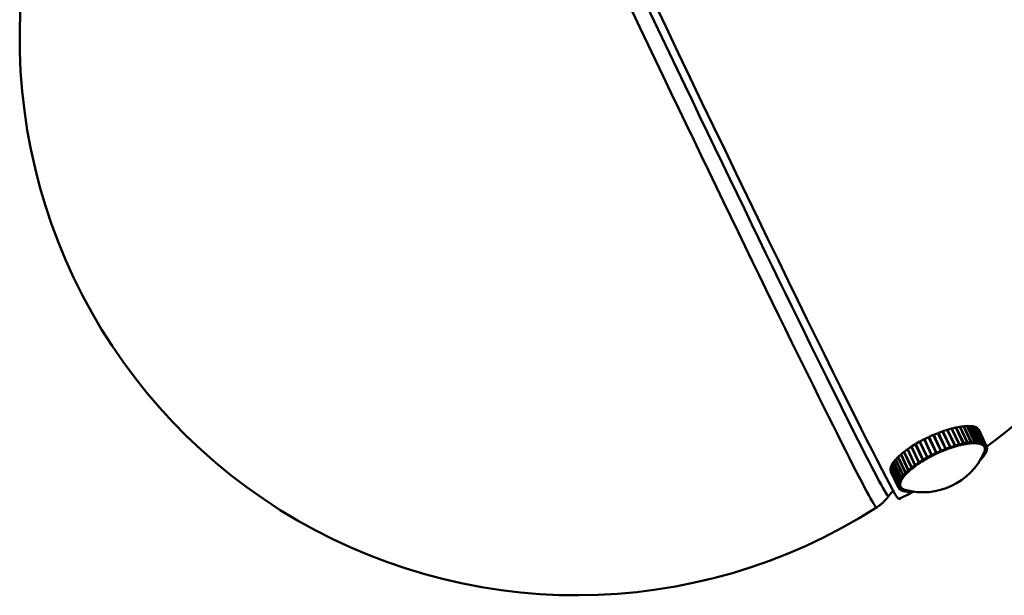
# Model space of a CAD drawing. Header units: millimetres. Extents: x 584 to 3241, y 318 to 2270.
# Tile 13 of 21: x 2254 to 2360, y 1035 to 1097. Entities that reach past the tile are written whole.
import ezdxf

# ---------------------------------------------------------------- set-up
doc = ezdxf.new("R2010")
doc.units = ezdxf.units.MM
doc.header["$LTSCALE"] = 12
doc.layers.add('Widoczne (ISO)', color=7, linetype='Continuous', lineweight=50)
doc.layers.add('Widoczne wąskie (ISO)', color=7, linetype='Continuous', lineweight=50)

msp = doc.modelspace()

# ---------------------------------------------------------------- linework, layer by layer
at = {"layer": 'Widoczne (ISO)'}
for p, q in [((2353.68, 1052.78), (2353.23, 1052.63)), ((2354.49, 1051.06), (2353.68, 1052.78)), ((2353.69, 1052.75), (2353.72, 1052.79)), ((2354.15, 1052.91), (2353.72, 1052.79)), ((2353.72, 1052.79), (2354.53, 1051.07)), ((2354.96, 1051.2), (2354.15, 1052.91)), ((2354.16, 1052.89), (2354.19, 1052.92)), ((2354.61, 1053.02), (2354.19, 1052.92)), ((2354.19, 1052.92), (2355.01, 1051.21)), ((2355.42, 1051.31), (2354.61, 1053.02)), ((2354.62, 1053), (2354.65, 1053.03)), ((2355.04, 1053.11), (2354.65, 1053.03)), ((2354.65, 1053.03), (2355.46, 1051.32)), ((2355.85, 1051.39), (2355.04, 1053.11)), ((2355.05, 1053.09), (2355.08, 1053.11)), ((2355.44, 1053.16), (2355.08, 1053.11)), ((2355.08, 1053.11), (2355.89, 1051.4)), ((2356.25, 1051.44), (2355.44, 1053.16)), ((2355.45, 1053.14), (2355.48, 1053.17)), ((2355.81, 1053.19), (2355.48, 1053.17)), ((2355.48, 1053.17), (2356.29, 1051.45)), ((2356.62, 1051.47), (2355.81, 1053.19)), ((2355.82, 1053.17), (2355.84, 1053.19)), ((2355.84, 1053.19), (2356.66, 1051.47)), ((2356.14, 1053.18), (2355.84, 1053.19)), ((2356.95, 1051.47), (2356.14, 1053.18)), ((2356.15, 1053.17), (2356.17, 1053.18)), ((2356.17, 1053.18), (2356.98, 1051.47)), ((2356.43, 1053.15), (2356.17, 1053.18)), ((2357.24, 1051.43), (2356.43, 1053.15)), ((2356.44, 1053.14), (2356.46, 1053.15)), ((2356.46, 1053.15), (2357.27, 1051.43)), ((2356.68, 1053.09), (2356.46, 1053.15)), ((2357.49, 1051.37), (2356.68, 1053.09)), ((2356.69, 1053.07), (2356.7, 1053.08)), ((2356.7, 1053.08), (2357.51, 1051.36)), ((2356.88, 1053), (2356.7, 1053.08)), ((2357.69, 1051.28), (2356.88, 1053)), ((2356.88, 1052.98), (2356.89, 1052.99)), ((2356.89, 1052.99), (2357.7, 1051.27)), ((2357.03, 1052.88), (2356.89, 1052.99)), ((2357.84, 1051.16), (2357.03, 1052.88)), ((2357.03, 1052.87), (2357.04, 1052.87)), ((2357.04, 1052.87), (2357.85, 1051.15)), ((2357.12, 1052.74), (2357.04, 1052.87)), ((2357.93, 1051.02), (2357.12, 1052.74)), ((2351.19, 1051.75), (2350.75, 1051.52)), ((2351.26, 1051.7), (2351.19, 1051.75)), ((2352, 1050.04), (2351.19, 1051.75)), ((2351.68, 1052), (2351.23, 1051.78)), ((2351.23, 1051.78), (2352.04, 1050.06)), ((2352.07, 1049.98), (2351.26, 1051.7)), ((2351.73, 1051.93), (2351.68, 1052)), ((2352.49, 1050.28), (2351.68, 1052)), ((2352.18, 1052.22), (2351.73, 1052.02)), ((2351.73, 1052.02), (2352.54, 1050.3)), ((2351.75, 1051.94), (2351.73, 1052.02)), ((2352.54, 1050.21), (2351.73, 1051.93)), ((2351.75, 1051.94), (2352.56, 1050.22)), ((2352.99, 1050.5), (2352.18, 1052.22)), ((2352.69, 1052.43), (2352.23, 1052.24)), ((2352.23, 1052.24), (2353.04, 1050.52)), ((2352.23, 1052.15), (2352.23, 1052.24)), ((2352.23, 1052.15), (2353.04, 1050.44)), ((2353.5, 1050.71), (2352.69, 1052.43)), ((2352.71, 1052.37), (2352.73, 1052.45)), ((2353.19, 1052.61), (2352.73, 1052.45)), ((2352.73, 1052.45), (2353.54, 1050.73)), ((2354, 1050.9), (2353.19, 1052.61)), ((2353.2, 1052.57), (2353.23, 1052.63)), ((2353.23, 1052.63), (2354.04, 1050.91)), ((2349.4, 1050.68), (2349.05, 1050.42)), ((2349.45, 1050.68), (2349.4, 1050.68)), ((2350.21, 1048.96), (2349.4, 1050.68)), ((2349.81, 1050.96), (2349.43, 1050.7)), ((2349.43, 1050.7), (2350.24, 1048.98)), ((2349.86, 1050.95), (2349.81, 1050.96)), ((2350.62, 1049.24), (2349.81, 1050.96)), ((2350.25, 1051.23), (2349.85, 1050.98)), ((2349.85, 1050.98), (2350.66, 1049.26)), ((2350.31, 1051.21), (2350.25, 1051.23)), ((2351.06, 1049.51), (2350.25, 1051.23)), ((2350.71, 1051.5), (2350.29, 1051.26)), ((2350.29, 1051.26), (2351.1, 1049.54)), ((2350.78, 1051.46), (2350.71, 1051.5)), ((2351.52, 1049.78), (2350.71, 1051.5)), ((2350.75, 1051.52), (2351.56, 1049.8)), ((2353.04, 1050.52), (2353.5, 1050.71)), ((2353.26, 1050.53), (2353.49, 1050.62)), ((2353.49, 1050.62), (2353.5, 1050.71)), ((2353.49, 1050.67), (2353.51, 1050.63)), ((2353.51, 1050.63), (2353.54, 1050.73)), ((2353.51, 1050.63), (2353.74, 1050.71)), ((2353.54, 1050.73), (2354, 1050.9)), ((2353.74, 1050.71), (2353.97, 1050.8)), ((2353.97, 1050.8), (2354, 1050.9)), ((2353.98, 1050.83), (2353.99, 1050.81)), ((2353.99, 1050.81), (2354.04, 1050.91)), ((2353.99, 1050.81), (2354.21, 1050.88)), ((2354.04, 1050.91), (2354.49, 1051.06)), ((2354.21, 1050.88), (2354.43, 1050.95)), ((2354.43, 1050.95), (2354.49, 1051.06)), ((2354.45, 1050.98), (2354.46, 1050.96)), ((2354.46, 1050.96), (2354.53, 1051.07)), ((2354.46, 1050.96), (2354.67, 1051.02)), ((2354.53, 1051.07), (2354.96, 1051.2)), ((2354.67, 1051.02), (2354.89, 1051.08)), ((2354.89, 1051.08), (2354.96, 1051.2)), ((2354.9, 1051.1), (2354.91, 1051.09)), ((2354.91, 1051.09), (2355.01, 1051.21)), ((2354.91, 1051.09), (2355.12, 1051.14)), ((2355.01, 1051.21), (2355.42, 1051.31)), ((2355.12, 1051.14), (2355.32, 1051.19)), ((2355.32, 1051.19), (2355.42, 1051.31)), ((2355.34, 1051.19), (2355.46, 1051.32)), ((2355.34, 1051.19), (2355.54, 1051.23)), ((2355.34, 1051.21), (2355.34, 1051.19)), ((2355.46, 1051.32), (2355.85, 1051.39)), ((2355.54, 1051.23), (2355.73, 1051.27)), ((2355.73, 1051.27), (2355.85, 1051.39)), ((2355.75, 1051.27), (2355.89, 1051.4)), ((2355.75, 1051.27), (2355.93, 1051.29)), ((2355.75, 1051.28), (2355.75, 1051.27)), ((2355.89, 1051.4), (2356.25, 1051.44)), ((2355.93, 1051.29), (2356.12, 1051.32)), ((2356.12, 1051.32), (2356.25, 1051.44)), ((2356.13, 1051.32), (2356.29, 1051.45)), ((2356.13, 1051.32), (2356.3, 1051.33)), ((2356.13, 1051.33), (2356.13, 1051.32)), ((2356.29, 1051.45), (2356.62, 1051.47)), ((2356.3, 1051.33), (2356.47, 1051.34)), ((2356.47, 1051.34), (2356.62, 1051.47)), ((2356.48, 1051.34), (2356.66, 1051.47)), ((2356.48, 1051.35), (2356.48, 1051.34)), ((2356.48, 1051.34), (2356.63, 1051.34)), ((2356.63, 1051.34), (2356.78, 1051.34)), ((2356.66, 1051.47), (2356.95, 1051.47)), ((2356.78, 1051.34), (2356.95, 1051.47)), ((2356.79, 1051.35), (2356.8, 1051.34)), ((2356.8, 1051.34), (2356.98, 1051.47)), ((2356.8, 1051.34), (2356.93, 1051.32)), ((2356.93, 1051.32), (2357.06, 1051.31)), ((2356.98, 1051.47), (2357.24, 1051.43)), ((2357.06, 1051.31), (2357.24, 1051.43)), ((2357.07, 1051.3), (2357.27, 1051.43)), ((2357.07, 1051.31), (2357.07, 1051.3)), ((2357.07, 1051.3), (2357.18, 1051.28)), ((2357.18, 1051.28), (2357.29, 1051.25)), ((2357.27, 1051.43), (2357.49, 1051.37)), ((2357.29, 1051.25), (2357.49, 1051.37)), ((2357.3, 1051.24), (2357.51, 1051.36)), ((2357.3, 1051.25), (2357.3, 1051.24)), ((2357.3, 1051.24), (2357.39, 1051.2)), ((2357.39, 1051.2), (2357.48, 1051.16)), ((2357.48, 1051.16), (2357.69, 1051.28)), ((2357.48, 1051.16), (2357.49, 1051.16)), ((2357.49, 1051.16), (2357.7, 1051.27)), ((2357.49, 1051.16), (2357.55, 1051.1)), ((2357.51, 1051.36), (2357.69, 1051.28)), ((2357.55, 1051.1), (2357.62, 1051.05)), ((2357.62, 1051.05), (2357.84, 1051.16)), ((2357.62, 1051.04), (2357.85, 1051.15)), ((2357.62, 1051.05), (2357.62, 1051.04)), ((2357.62, 1051.04), (2357.67, 1050.98)), ((2357.67, 1050.98), (2357.71, 1050.91)), ((2357.7, 1050.91), (2357.69, 1050.95)), ((2357.7, 1051.27), (2357.84, 1051.16)), ((2357.71, 1050.91), (2357.93, 1051.02)), ((2357.71, 1050.9), (2357.94, 1051)), ((2357.71, 1050.91), (2357.71, 1050.9)), ((2357.71, 1050.9), (2357.73, 1050.83)), ((2357.73, 1050.83), (2357.75, 1050.75)), ((2357.75, 1050.75), (2357.74, 1050.77)), ((2357.74, 1050.56), (2357.97, 1050.64)), ((2357.75, 1050.75), (2357.98, 1050.85)), ((2357.75, 1050.74), (2357.98, 1050.83)), ((2357.75, 1050.76), (2357.75, 1050.74)), ((2357.75, 1050.74), (2357.75, 1050.65)), ((2357.75, 1050.57), (2357.97, 1050.66)), ((2357.75, 1050.65), (2357.75, 1050.57)), ((2357.85, 1051.15), (2357.93, 1051.02)), ((2357.97, 1050.64), (2357.91, 1050.45)), ((2357.93, 1051.02), (2357.94, 1051)), ((2357.94, 1051), (2357.98, 1050.85)), ((2357.96, 1050.66), (2357.97, 1050.64)), ((2357.98, 1050.83), (2357.97, 1050.66)), ((2357.98, 1050.85), (2357.98, 1050.83)), ((2348.12, 1049.57), (2347.92, 1049.33)), ((2348.15, 1049.58), (2348.12, 1049.57)), ((2348.93, 1047.85), (2348.12, 1049.57)), ((2348.38, 1049.84), (2348.14, 1049.59)), ((2348.14, 1049.59), (2348.95, 1047.88)), ((2348.41, 1049.84), (2348.38, 1049.84)), ((2349.19, 1048.12), (2348.38, 1049.84)), ((2348.68, 1050.11), (2348.4, 1049.86)), ((2348.4, 1049.86), (2349.21, 1048.14)), ((2348.72, 1050.12), (2348.68, 1050.11)), ((2349.49, 1048.4), (2348.68, 1050.11)), ((2349.02, 1050.39), (2348.71, 1050.14)), ((2348.71, 1050.14), (2349.52, 1048.42)), ((2349.06, 1050.4), (2349.02, 1050.39)), ((2349.83, 1048.68), (2349.02, 1050.39)), ((2349.05, 1050.42), (2349.86, 1048.7)), ((2351.1, 1049.54), (2351.52, 1049.78)), ((2351.19, 1049.5), (2351.1, 1049.54)), ((2351.19, 1049.5), (2351.4, 1049.62)), ((2351.4, 1049.62), (2351.61, 1049.74)), ((2351.61, 1049.74), (2351.52, 1049.78)), ((2351.56, 1049.8), (2352, 1050.04)), ((2351.63, 1049.75), (2351.56, 1049.8)), ((2351.61, 1049.74), (2351.59, 1049.78)), ((2351.63, 1049.75), (2351.85, 1049.86)), ((2351.85, 1049.86), (2352.07, 1049.98)), ((2352.07, 1049.98), (2352, 1050.04)), ((2352.04, 1050.06), (2352.49, 1050.28)), ((2352.09, 1049.99), (2352.04, 1050.06)), ((2352.09, 1049.99), (2352.31, 1050.1)), ((2352.31, 1050.1), (2352.54, 1050.21)), ((2352.54, 1050.21), (2352.49, 1050.28)), ((2352.54, 1050.3), (2352.99, 1050.5)), ((2352.56, 1050.22), (2352.54, 1050.3)), ((2352.56, 1050.22), (2352.79, 1050.32)), ((2352.79, 1050.32), (2353.01, 1050.43)), ((2353.01, 1050.43), (2352.99, 1050.5)), ((2353.04, 1050.44), (2353.26, 1050.53)), ((2353.04, 1050.44), (2353.04, 1050.52)), ((2357.41, 1049.69), (2357.24, 1049.51)), ((2357.34, 1049.67), (2357.41, 1049.69)), ((2357.35, 1049.69), (2357.43, 1049.71)), ((2357.4, 1049.71), (2357.41, 1049.69)), ((2357.62, 1049.95), (2357.43, 1049.71)), ((2357.47, 1049.92), (2357.64, 1049.97)), ((2357.47, 1049.91), (2357.62, 1049.95)), ((2357.58, 1050.15), (2357.8, 1050.22)), ((2357.58, 1050.14), (2357.79, 1050.2)), ((2357.62, 1049.96), (2357.62, 1049.95)), ((2357.68, 1050.35), (2357.64, 1050.27)), ((2357.79, 1050.2), (2357.64, 1049.97)), ((2357.68, 1050.35), (2357.91, 1050.43)), ((2357.69, 1050.36), (2357.68, 1050.37)), ((2357.68, 1050.36), (2357.68, 1050.35)), ((2357.72, 1050.46), (2357.69, 1050.36)), ((2357.69, 1050.36), (2357.91, 1050.45)), ((2357.74, 1050.56), (2357.72, 1050.46)), ((2357.74, 1050.57), (2357.74, 1050.56)), ((2357.75, 1050.57), (2357.74, 1050.57)), ((2357.78, 1050.21), (2357.79, 1050.2)), ((2357.91, 1050.43), (2357.8, 1050.22)), ((2357.9, 1050.44), (2357.91, 1050.43)), ((2347.58, 1048.63), (2347.57, 1048.62)), ((2347.57, 1048.62), (2347.57, 1048.45)), ((2348.38, 1046.9), (2347.57, 1048.62)), ((2347.63, 1048.83), (2347.58, 1048.64)), ((2347.58, 1048.64), (2348.39, 1046.92)), ((2347.65, 1048.84), (2347.63, 1048.83)), ((2348.44, 1047.12), (2347.63, 1048.83)), ((2347.74, 1049.06), (2347.64, 1048.85)), ((2347.64, 1048.85), (2348.45, 1047.14)), ((2347.76, 1049.07), (2347.74, 1049.06)), ((2348.55, 1047.35), (2347.74, 1049.06)), ((2347.91, 1049.31), (2347.76, 1049.09)), ((2347.76, 1049.09), (2348.57, 1047.37)), ((2347.93, 1049.32), (2347.91, 1049.31)), ((2348.72, 1047.59), (2347.91, 1049.31)), ((2347.92, 1049.33), (2348.73, 1047.62)), ((2349.52, 1048.42), (2349.83, 1048.68)), ((2349.68, 1048.43), (2349.84, 1048.56)), ((2350, 1048.69), (2349.83, 1048.68)), ((2349.84, 1048.56), (2350, 1048.69)), ((2349.86, 1048.7), (2350.21, 1048.96)), ((2350.01, 1048.7), (2349.86, 1048.7)), ((2350, 1048.69), (2349.99, 1048.7)), ((2350.01, 1048.7), (2350.18, 1048.83)), ((2350.18, 1048.83), (2350.36, 1048.96)), ((2350.36, 1048.96), (2350.21, 1048.96)), ((2350.24, 1048.98), (2350.62, 1049.24)), ((2350.37, 1048.97), (2350.24, 1048.98)), ((2350.36, 1048.96), (2350.35, 1048.97)), ((2350.37, 1048.97), (2350.56, 1049.1)), ((2350.56, 1049.1), (2350.75, 1049.22)), ((2350.75, 1049.22), (2350.62, 1049.24)), ((2350.66, 1049.26), (2351.06, 1049.51)), ((2350.77, 1049.23), (2350.66, 1049.26)), ((2350.75, 1049.22), (2350.74, 1049.24)), ((2350.77, 1049.23), (2350.97, 1049.36)), ((2350.97, 1049.36), (2351.17, 1049.48)), ((2351.17, 1049.48), (2351.06, 1049.51)), ((2351.17, 1049.48), (2351.15, 1049.51)), ((2347.57, 1048.45), (2348.38, 1046.73)), ((2347.57, 1048.43), (2347.61, 1048.28)), ((2347.57, 1048.43), (2347.57, 1048.43)), ((2348.38, 1046.71), (2347.57, 1048.43)), ((2347.61, 1048.28), (2348.42, 1046.56)), ((2347.61, 1048.26), (2347.61, 1048.26)), ((2348.42, 1046.54), (2347.61, 1048.26)), ((2348.78, 1047.42), (2348.55, 1047.35)), ((2348.57, 1047.37), (2348.72, 1047.59)), ((2348.78, 1047.43), (2348.57, 1047.37)), ((2348.93, 1047.65), (2348.72, 1047.59)), ((2348.73, 1047.62), (2348.93, 1047.85)), ((2348.94, 1047.67), (2348.73, 1047.62)), ((2348.73, 1047.31), (2348.78, 1047.42)), ((2348.78, 1047.42), (2348.77, 1047.43)), ((2348.78, 1047.43), (2348.86, 1047.54)), ((2348.86, 1047.54), (2348.93, 1047.65)), ((2349.13, 1047.9), (2348.93, 1047.85)), ((2348.93, 1047.65), (2348.93, 1047.66)), ((2348.94, 1047.67), (2349.04, 1047.78)), ((2348.95, 1047.88), (2349.19, 1048.12)), ((2349.15, 1047.91), (2348.95, 1047.88)), ((2349.04, 1047.78), (2349.13, 1047.9)), ((2349.13, 1047.9), (2349.13, 1047.91)), ((2349.15, 1047.91), (2349.26, 1048.03)), ((2349.38, 1048.16), (2349.19, 1048.12)), ((2349.21, 1048.14), (2349.49, 1048.4)), ((2349.39, 1048.17), (2349.21, 1048.14)), ((2349.26, 1048.03), (2349.38, 1048.16)), ((2349.38, 1048.16), (2349.38, 1048.17)), ((2349.39, 1048.17), (2349.53, 1048.29)), ((2349.67, 1048.42), (2349.49, 1048.4)), ((2349.68, 1048.43), (2349.52, 1048.42)), ((2349.53, 1048.29), (2349.67, 1048.42)), ((2349.67, 1048.42), (2349.66, 1048.43)), ((2348.61, 1047), (2348.38, 1046.9)), ((2348.38, 1046.73), (2348.38, 1046.9)), ((2348.6, 1046.82), (2348.38, 1046.73)), ((2348.6, 1046.82), (2348.38, 1046.71)), ((2348.42, 1046.56), (2348.38, 1046.71)), ((2348.39, 1046.92), (2348.44, 1047.12)), ((2348.61, 1047.01), (2348.39, 1046.92)), ((2348.64, 1046.66), (2348.42, 1046.56)), ((2348.65, 1046.65), (2348.42, 1046.54)), ((2348.51, 1046.41), (2348.42, 1046.54)), ((2348.67, 1047.2), (2348.44, 1047.12)), ((2348.45, 1047.14), (2348.55, 1047.35)), ((2348.67, 1047.21), (2348.45, 1047.14)), ((2348.73, 1046.52), (2348.51, 1046.41)), ((2348.52, 1046.4), (2348.51, 1046.42)), ((2348.74, 1046.52), (2348.52, 1046.4)), ((2348.65, 1046.29), (2348.52, 1046.4)), ((2348.6, 1046.82), (2348.61, 1046.91)), ((2348.6, 1046.82), (2348.6, 1046.82)), ((2348.62, 1046.74), (2348.6, 1046.82)), ((2348.61, 1047.01), (2348.64, 1047.1)), ((2348.61, 1047), (2348.61, 1047.01)), ((2348.61, 1046.91), (2348.61, 1047)), ((2348.64, 1046.66), (2348.62, 1046.74)), ((2348.64, 1047.1), (2348.67, 1047.2)), ((2348.66, 1046.65), (2348.64, 1046.69)), ((2348.65, 1046.65), (2348.64, 1046.66)), ((2348.69, 1046.59), (2348.65, 1046.65)), ((2348.87, 1046.41), (2348.65, 1046.29)), ((2348.67, 1047.21), (2348.73, 1047.31)), ((2348.67, 1047.2), (2348.67, 1047.21)), ((2348.88, 1046.4), (2348.67, 1046.28)), ((2348.73, 1046.52), (2348.69, 1046.59)), ((2348.72, 1046.54), (2348.73, 1046.52)), ((2348.74, 1046.52), (2348.73, 1046.54)), ((2348.81, 1046.46), (2348.74, 1046.52)), ((2348.87, 1046.41), (2348.81, 1046.46)), ((2348.87, 1046.42), (2348.87, 1046.41)), ((2348.88, 1046.4), (2348.88, 1046.41)), ((2348.97, 1046.36), (2348.88, 1046.4)), ((2349.06, 1046.32), (2348.97, 1046.36)), ((2347.85, 1046.25), (2347.36, 1045.61)), ((2348.67, 1046.28), (2348.66, 1046.3)), ((2348.85, 1046.2), (2348.67, 1046.28)), ((2349.06, 1046.32), (2348.85, 1046.2)), ((2348.87, 1046.19), (2348.86, 1046.21)), ((2349.07, 1046.32), (2348.87, 1046.19)), ((2349.09, 1046.13), (2348.87, 1046.19)), ((2349.06, 1046.33), (2349.06, 1046.32)), ((2349.07, 1046.32), (2349.06, 1046.32)), ((2349.17, 1046.29), (2349.07, 1046.32)), ((2349.29, 1046.26), (2349.09, 1046.13)), ((2349.3, 1046.26), (2349.11, 1046.13)), ((2349.11, 1046.13), (2349.11, 1046.15)), ((2349.37, 1046.1), (2349.11, 1046.13)), ((2349.29, 1046.26), (2349.27, 1046.26)), ((2349.29, 1046.26), (2349.29, 1046.26)), ((2349.53, 1046.2), (2349.37, 1046.1)), ((2349.54, 1046.2), (2349.4, 1046.1)), ((2349.4, 1046.1), (2349.4, 1046.11)), ((2349.7, 1046.09), (2349.4, 1046.1)), ((2349.78, 1046.15), (2349.7, 1046.09)), ((2349.8, 1046.15), (2349.73, 1046.09)), ((2349.73, 1046.09), (2349.73, 1046.11)), ((2350.04, 1046.11), (2349.73, 1046.09))]:
    msp.add_line(p, q, dxfattribs=at)
for centre, radius, start, end in [((2313.72, 1094.94), 60, 108.3647, 302.6142), ((2322.75, 1099.25), 59.75, 306.0992, 20.1664), ((2351.05, 1053.29), 7.25, 254.9286, 335.569), ((2322.75, 1099.25), 59.75, 295.4895, 297.213)]:
    msp.add_arc(centre, radius, start, end, dxfattribs=at)
for centre, major_axis, ratio, start_param, end_param in [((2322.75, 1099.25), (25.71, -53.93), 0.012745, 3.141593, 6.283185), ((2352.37, 1050.5), (4.52, 2.13), 0.312968, 1.66741, 1.669994), ((2352.37, 1050.5), (4.52, 2.13), 0.312968, 1.560334, 1.565143), ((2352.37, 1050.5), (4.52, 2.13), 0.312968, 1.455483, 1.457254), ((2353.18, 1048.78), (4.52, 2.13), 0.312968, 1.300949, 1.405669), ((2353.18, 1048.78), (4.52, 2.13), 0.312968, 1.196229, 1.300949), ((2353.18, 1048.78), (4.52, 2.13), 0.312968, 1.09151, 1.196229), ((2353.18, 1048.78), (4.52, 2.13), 0.312968, 0.98679, 1.09151), ((2353.18, 1048.78), (4.52, 2.13), 0.312968, 0.88207, 0.98679), ((2353.18, 1048.78), (4.52, 2.13), 0.312968, 0.77735, 0.88207), ((2353.18, 1048.78), (4.52, 2.13), 0.312968, 0.672631, 0.77735), ((2353.18, 1048.78), (4.52, 2.13), 0.312968, 0.567911, 0.672631), ((2353.18, 1048.78), (4.52, 2.13), 0.312968, 0.463191, 0.567911), ((2353.18, 1048.78), (4.52, 2.13), 0.312968, 0.358471, 0.463191), ((2353.18, 1048.78), (4.52, 2.13), 0.312968, 0.253751, 0.358471), ((2353.18, 1048.78), (4.52, 2.13), 0.312968, 0.149032, 0.253751), ((2353.18, 1048.78), (4.52, 2.13), 0.312968, 0.044312, 0.149032), ((2353.18, 1048.78), (4.52, 2.13), 0.312968, 6.222778, 6.327497), ((2353.18, 1048.78), (4.52, 2.13), 0.312968, 6.013338, 6.118058), ((2353.18, 1048.78), (4.52, 2.13), 0.312968, 6.118058, 6.222778), ((2353.18, 1048.78), (4.52, 2.13), 0.312968, 1.824548, 1.929268), ((2353.18, 1048.78), (4.52, 2.13), 0.312968, 1.719828, 1.824548), ((2353.18, 1048.78), (4.52, 2.13), 0.312968, 1.615108, 1.719828), ((2353.18, 1048.78), (4.52, 2.13), 0.312968, 1.510389, 1.615108), ((2353.18, 1048.78), (4.52, 2.13), 0.312968, 1.405669, 1.510389), ((2353.18, 1048.78), (4.52, 2.13), 0.312968, 5.929883, 6.013338), ((2353.18, 1048.78), (4.52, 2.13), 0.312968, 2.243427, 2.348147), ((2353.18, 1048.78), (4.52, 2.13), 0.312968, 2.138707, 2.243427), ((2353.18, 1048.78), (4.52, 2.13), 0.312968, 2.033987, 2.138707), ((2353.18, 1048.78), (4.52, 2.13), 0.312968, 1.929268, 2.033987), ((2353.18, 1048.78), (-4.52, -2.13), 0.312968, 5.803899, 5.908618), ((2353.18, 1048.78), (4.52, 2.13), 0.312968, 2.557586, 2.662306), ((2353.18, 1048.78), (4.52, 2.13), 0.312968, 2.452866, 2.557586), ((2353.18, 1048.78), (4.52, 2.13), 0.312968, 2.348147, 2.452866), ((2353.18, 1048.78), (-4.52, -2.13), 0.312968, 6.013338, 6.118058), ((2353.18, 1048.78), (-4.52, -2.13), 0.312968, 6.118058, 6.222778), ((2353.18, 1048.78), (-4.52, -2.13), 0.312968, 6.222778, 6.327497), ((2353.18, 1048.78), (-4.52, -2.13), 0.312968, 5.908618, 6.013338), ((2353.18, 1048.78), (-4.52, -2.13), 0.312968, 0.044312, 0.149032), ((2353.18, 1048.78), (-4.52, -2.13), 0.312968, 0.149032, 0.253751), ((2353.18, 1048.78), (-4.52, -2.13), 0.312968, 0.253751, 0.353303)]:
    msp.add_ellipse(centre, major_axis=major_axis, ratio=ratio, start_param=start_param, end_param=end_param, dxfattribs=at)
msp.add_open_spline([(2346.06, 1044.4), (2346.17, 1044.47), (2346.28, 1044.55), (2346.48, 1044.7), (2346.57, 1044.78), (2346.76, 1044.94), (2346.85, 1045.02), (2347.01, 1045.19), (2347.09, 1045.27), (2347.23, 1045.44), (2347.3, 1045.52), (2347.36, 1045.61)], degree=3, knots=[0.843535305, 0.843535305, 0.843535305, 0.843535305, 0.844543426, 0.844543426, 0.845551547, 0.845551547, 0.846559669, 0.846559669, 0.84756779, 0.84756779, 0.848575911, 0.848575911, 0.848575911, 0.848575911], dxfattribs=at)
at = {"layer": 'Widoczne wąskie (ISO)'}
for centre, major_axis, start_param, end_param in [((2320.44, 1098.14), (-25.62, 53.74), 6.281592, 9.426371), ((2321.96, 1098.87), (25.39, -53.27), 3.134959, 6.289819)]:
    msp.add_ellipse(centre, major_axis=major_axis, ratio=0.012745, start_param=start_param, end_param=end_param, dxfattribs=at)

doc.saveas('drawing.dxf')
